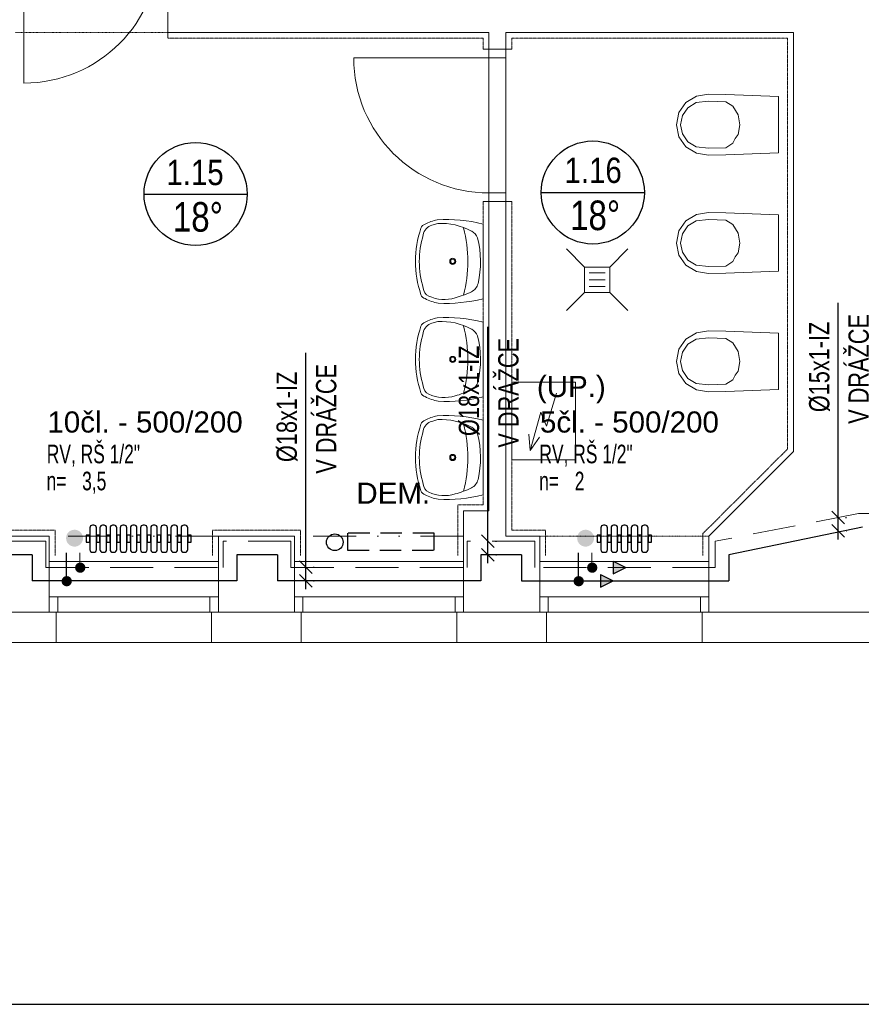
# Model space of a CAD drawing. Header units: millimetres. Extents: x 2424458 to 5109721, y -2781114 to -1335434.
# Tile 25 of 59: x 2475218 to 2480195, y -1390788 to -1384963. Entities that reach past the tile are written whole.
import ezdxf
from ezdxf.enums import TextEntityAlignment as Align

# ---------------------------------------------------------------- set-up
doc = ezdxf.new("R2010")
doc.units = ezdxf.units.MM
doc.header["$LTSCALE"] = 20
doc.header["$MEASUREMENT"] = 0
for name, pattern in [('Cerchovana', [0.27, 0.15, -0.06, 0, -0.06]), ('Cerchovana 2 tecky', [0.33, 0.15, -0.06, 0, -0.06, 0, -0.06]), ('DASHED', [19.05, 12.7, -6.35]), ('DASHED2', [9.525, 6.35, -3.175]), ('DIVIDE', [31.75, 12.7, -6.35, 0, -6.35, 0, -6.35])]:
    doc.linetypes.add(name, pattern=pattern)
for name, color, linetype in [('ARMATURY', 2, 'Continuous'), ('KOTY', 2, 'Continuous'), ('OKNA + IZOLANT', 7, 'Continuous'), ('ROZVODY', 6, 'Continuous'), ('slepák', 8, 'Continuous'), ('TZB_TOP rozvody', 6, 'Continuous'), ('TZB_TOP tělesa', 6, 'Continuous'), ('UT', 6, 'Continuous'), ('Čísla místností', 7, 'Continuous')]:
    doc.layers.add(name, color=color, linetype=linetype)
doc.layers.add('Rámečky', color=7, linetype='Continuous', lineweight=25)
doc.layers.add('TZB TEXT', color=3, linetype='Continuous', lineweight=18)
doc.styles.add('ARIEL', font='ARIAL.TTF')
doc.styles.add('ROMAN', font='ic-romans.shx')
doc.styles.add('ROMANS', font='ic-romans.shx', dxfattribs={"width": 0.8})
doc.styles.get("Standard").update_dxf_attribs({"font": 'ic-romans.shx', "width": 0.8})
doc.dimstyles.new('M50', dxfattribs={"dimtxt": 100, "dimasz": 60, "dimexe": 50, "dimexo": 150, "dimgap": 100, "dimtad": 1, "dimdec": 0, "dimzin": 0, "dimdsep": 46, "dimtxsty": 'Standard', "dimblk1": 'OBLIQUE', "dimblk2": 'OBLIQUE', "dimsah": 1, "dimcen": 0.09, "dimdle": 50, "dimclrd": 256, "dimclre": 256, "dimclrt": 256, "dimadec": 0, "dimazin": 0, "dimtfac": 1, "dimtdec": 0, "dimtofl": 0, "dimtmove": 1, "dimatfit": 3, "dimldrblk": 'OBLIQUE', "dimfxl": 1, "dimarcsym": 0})

# ---------------------------------------------------------------- blocks, each defined once
blk = doc.blocks.new('KOMPLEXNÍ OBJEKT_35')
at = {"layer": 'OKNA + IZOLANT', "color": 138, "linetype": 'Continuous', "lineweight": 13, "true_color": 0x005050, "transparency": 33554687}
for p, q in [((13.7772, -57.5967), (13.7372, -57.5967)), ((13.7372, -57.5967), (13.7372, -57.7767))]:
    blk.add_line(p, q, dxfattribs=at)
blk = doc.blocks.new('KOMPLEXNÍ OBJEKT_36')
at = {"layer": 'OKNA + IZOLANT', "color": 138, "linetype": 'Continuous', "lineweight": 13, "true_color": 0x005050, "transparency": 33554687}
for p, q in [((12.7772, -57.5967), (12.8172, -57.5967)), ((12.8172, -57.5967), (12.8172, -57.7767))]:
    blk.add_line(p, q, dxfattribs=at)
blk = doc.blocks.new('KOMPLEXNÍ OBJEKT_37')
at = {"layer": 'OKNA + IZOLANT', "color": 138, "linetype": 'Continuous', "lineweight": 13, "true_color": 0x005050, "transparency": 33554687}
for p, q in [((15.2272, -57.5967), (15.1872, -57.5967)), ((15.1872, -57.5967), (15.1872, -57.7767))]:
    blk.add_line(p, q, dxfattribs=at)
blk = doc.blocks.new('KOMPLEXNÍ OBJEKT_38')
at = {"layer": 'OKNA + IZOLANT', "color": 138, "linetype": 'Continuous', "lineweight": 13, "true_color": 0x005050, "transparency": 33554687}
for p, q in [((14.2272, -57.5967), (14.2672, -57.5967)), ((14.2672, -57.5967), (14.2672, -57.7767))]:
    blk.add_line(p, q, dxfattribs=at)
blk = doc.blocks.new('KOMPLEXNÍ OBJEKT_39')
at = {"layer": 'OKNA + IZOLANT', "color": 138, "linetype": 'Continuous', "lineweight": 13, "true_color": 0x005050, "transparency": 33554687}
for p, q in [((16.6772, -57.5967), (16.6372, -57.5967)), ((16.6372, -57.5967), (16.6372, -57.7767))]:
    blk.add_line(p, q, dxfattribs=at)
blk = doc.blocks.new('KOMPLEXNÍ OBJEKT_40')
at = {"layer": 'OKNA + IZOLANT', "color": 138, "linetype": 'Continuous', "lineweight": 13, "true_color": 0x005050, "transparency": 33554687}
for p, q in [((15.6772, -57.5967), (15.7172, -57.5967)), ((15.7172, -57.5967), (15.7172, -57.7767))]:
    blk.add_line(p, q, dxfattribs=at)
blk = doc.blocks.new('*U726', base_point=(52500, 0))
at = {"layer": 'Rámečky', "linetype": 'Continuous'}
blk.add_line((0, 0), (52500, 0), dxfattribs=at)
blk = doc.blocks.new('_OBLIQUE')
at = {"color": 0, "linetype": 'ByBlock'}
blk.add_line((-0.5, -0.5), (0.5, 0.5), dxfattribs=at)
blk = doc.blocks.new('*D859')
at = {"layer": 'Defpoints', "color": 0}
for p in [(2477981.2, -1388048.7), (2477987, -1388048.7), (2477983.5, -1388128.7)]:
    blk.add_point(p, dxfattribs=at)
at = {"layer": 'KOTY', "linetype": 'Continuous', "lineweight": -2}
for p, q in [((2477987, -1388048.7), (2477987, -1386779.3)), ((2477987, -1388178.7), (2477987, -1387998.7)), ((2478031.2, -1388048.7), (2478037, -1388048.7)), ((2478033.5, -1388128.7), (2478037, -1388128.7))]:
    blk.add_line(p, q, dxfattribs=at)
at = {"layer": 'KOTY', "lineweight": -2, "xscale": 75, "yscale": 75, "zscale": 75}
for p, rotation in [((2477987, -1388048.7), 270), ((2477987, -1388128.7), 90)]:
    blk.add_blockref('_OBLIQUE', p, dxfattribs=dict(at, rotation=rotation))
at = {"layer": 'KOTY', "lineweight": -3, "insert": (2477877, -1387158.4), "char_height": 120, "attachment_point": 5, "rotation": 90, "style": 'ROMANS'}
blk.add_mtext('%%c18x1-IZ', dxfattribs=at)
blk = doc.blocks.new('*D860')
at = {"layer": 'Defpoints', "color": 0}
for p in [(2480052.6, -1387907.7), (2480058.3, -1387907.7), (2480054.9, -1387987.7)]:
    blk.add_point(p, dxfattribs=at)
at = {"layer": 'KOTY', "linetype": 'Continuous', "lineweight": -2}
for p, q in [((2480058.3, -1387907.7), (2480058.3, -1386638.2)), ((2480058.3, -1388037.7), (2480058.3, -1387857.7)), ((2480102.6, -1387907.7), (2480108.3, -1387907.7)), ((2480104.9, -1387987.7), (2480108.3, -1387987.7))]:
    blk.add_line(p, q, dxfattribs=at)
at = {"layer": 'KOTY', "lineweight": -2, "xscale": 75, "yscale": 75, "zscale": 75}
for p, rotation in [((2480058.3, -1387907.7), 270), ((2480058.3, -1387987.7), 90)]:
    blk.add_blockref('_OBLIQUE', p, dxfattribs=dict(at, rotation=rotation))
at = {"layer": 'KOTY', "lineweight": -3, "insert": (2479948.3, -1387017.4), "char_height": 120, "attachment_point": 5, "rotation": 90, "style": 'ROMANS'}
blk.add_mtext('%%c15x1-IZ', dxfattribs=at)
blk = doc.blocks.new('B')
at = {"layer": 'TZB_TOP rozvody', "lineweight": -3, "ltscale": 200}
blk.add_hatch(color=3, dxfattribs=at).paths.add_polyline_path([(32.4, 1.9, 1), (-28.8, 1.9, 1)])
blk.add_hatch(color=3, dxfattribs=at).paths.add_polyline_path([(32.4, 1.9, 1), (-28.8, 1.9, 1)])
blk = doc.blocks.new('*D861')
at = {"layer": 'Defpoints', "color": 0}
for p in [(2476903.7, -1388202.9), (2476909.4, -1388202.9), (2476906, -1388282.9)]:
    blk.add_point(p, dxfattribs=at)
at = {"layer": 'KOTY', "linetype": 'Continuous', "lineweight": -2}
for p, q in [((2476909.4, -1388202.9), (2476909.4, -1386933.5)), ((2476909.4, -1388332.9), (2476909.4, -1388152.9)), ((2476953.7, -1388202.9), (2476959.4, -1388202.9)), ((2476956, -1388282.9), (2476959.4, -1388282.9))]:
    blk.add_line(p, q, dxfattribs=at)
at = {"layer": 'KOTY', "lineweight": -2, "xscale": 75, "yscale": 75, "zscale": 75}
for p, rotation in [((2476909.4, -1388202.9), 270), ((2476909.4, -1388282.9), 90)]:
    blk.add_blockref('_OBLIQUE', p, dxfattribs=dict(at, rotation=rotation))
at = {"layer": 'KOTY', "lineweight": -3, "insert": (2476799.4, -1387312.6), "char_height": 120, "attachment_point": 5, "rotation": 90, "style": 'ROMANS'}
blk.add_mtext('%%c18x1-IZ', dxfattribs=at)
blk = doc.blocks.new('*U408', base_point=(16994.7, 17725.8))
at = {"linetype": 'ByBlock', "ltscale": 20}
blk.add_hatch(color=0, dxfattribs=at).paths.add_polyline_path([(16994.7, 17688.3), (17069.7, 17725.8), (16994.7, 17763.3)])
at = {"color": 0, "linetype": 'ByBlock', "lineweight": -2, "ltscale": 20}
for p, q in [((16994.7, 17688.3), (16994.7, 17763.3)), ((16994.7, 17763.3), (17069.7, 17725.8)), ((16994.7, 17688.3), (17069.7, 17725.8))]:
    blk.add_line(p, q, dxfattribs=at)

msp = doc.modelspace()

# ---------------------------------------------------------------- hatches: boundary and pattern name
at = {"layer": 'UT'}
for points in [[(2475542.5, -1388080.5, 1), (2475542.5, -1387980.5, 1)], [(2478564.7, -1388080.5, 1), (2478564.7, -1387980.5, 1)]]:
    msp.add_hatch(color=3, dxfattribs=at).paths.add_polyline_path(points)

# ---------------------------------------------------------------- linework, layer by layer
at = {"layer": 'ROZVODY', "color": 2, "linetype": 'Continuous'}
msp.add_circle((2477081.6, -1388054.9), 49.3, dxfattribs=at)
at = {"layer": 'slepák', "linetype": 'Continuous', "lineweight": 13, "transparency": 33554687}
for p, q in [((2476093.3, -1385037.9), (2476093.3, -1384437.9)), ((2475243.3, -1384537.9), (2475243.3, -1385337.9)), ((2477993.3, -1385037.9), (2476093.3, -1385037.9)), ((2476093.3, -1385072.9), (2476093.3, -1385037.9)), ((2477993.3, -1385037.9), (2477993.3, -1385137.9)), ((2479793.3, -1385037.9), (2478093.3, -1385037.9)), ((2478093.3, -1385037.9), (2478093.3, -1385137.9)), ((2479793.3, -1385037.9), (2479793.3, -1387517.9)), ((2477993.3, -1385137.9), (2477958.3, -1385137.9)), ((2478093.3, -1385137.9), (2477993.3, -1385137.9)), ((2477993.3, -1386037.9), (2477993.3, -1385137.9)), ((2478093.3, -1386037.9), (2478093.3, -1385137.9)), ((2478093.3, -1385137.9), (2478128.3, -1385137.9)), ((2477993.3, -1385187.9), (2477193.3, -1385187.9)), ((2478093.3, -1385187.9), (2477993.3, -1385187.9)), ((2479157.8, -1385453.2), (2479219.7, -1385414.9)), ((2479219.7, -1385414.9), (2479291.7, -1385404.2)), ((2479291.7, -1385404.2), (2479394.4, -1385405.4)), ((2479394.4, -1385405.4), (2479706.4, -1385417.7)), ((2479706.4, -1385417.7), (2479706.4, -1385750.7)), ((2479116.2, -1385512.9), (2479157.8, -1385453.2)), ((2479138.1, -1385529.3), (2479170.2, -1385483.4)), ((2479170.2, -1385483.4), (2479217.8, -1385453.8)), ((2479217.8, -1385453.8), (2479290.8, -1385445.6)), ((2479290.8, -1385445.6), (2479393.7, -1385448.2)), ((2479393.7, -1385448.2), (2479434.4, -1385474)), ((2479434.4, -1385474), (2479466.4, -1385525.9)), ((2479101.5, -1385584.2), (2479116.2, -1385512.9)), ((2479126.7, -1385584.2), (2479138.1, -1385529.3)), ((2479466.4, -1385525.9), (2479476, -1385584.2)), ((2479116.2, -1385655.5), (2479101.5, -1385584.2)), ((2479138.1, -1385639.1), (2479126.7, -1385584.2)), ((2479476, -1385584.2), (2479466.4, -1385642.5)), ((2479157.8, -1385715.2), (2479116.2, -1385655.5)), ((2479170.2, -1385685), (2479138.1, -1385639.1)), ((2479449.6, -1385666.8), (2479434.4, -1385694.4)), ((2479466.4, -1385642.5), (2479449.6, -1385666.8)), ((2479219.7, -1385753.5), (2479157.8, -1385715.2)), ((2479217.8, -1385714.5), (2479170.2, -1385685)), ((2479290.8, -1385722.8), (2479217.8, -1385714.5)), ((2479393.7, -1385720.2), (2479290.8, -1385722.8)), ((2479434.4, -1385694.4), (2479393.7, -1385720.2)), ((2479291.7, -1385764.2), (2479219.7, -1385753.5)), ((2479394.4, -1385762.9), (2479291.7, -1385764.2)), ((2479706.4, -1385750.7), (2479394.4, -1385762.9)), ((2478093.3, -1385987.9), (2477993.3, -1385987.9)), ((2477993.3, -1386037.9), (2477958.3, -1386037.9)), ((2478093.3, -1386037.9), (2477993.3, -1386037.9)), ((2477993.3, -1386037.9), (2477993.3, -1387867.9)), ((2478093.3, -1386037.9), (2478093.3, -1388017.9)), ((2478093.3, -1386037.9), (2478128.3, -1386037.9)), ((2479157.8, -1386153.2), (2479219.7, -1386114.9)), ((2479219.7, -1386114.9), (2479291.7, -1386104.2)), ((2479291.7, -1386104.2), (2479394.4, -1386105.4)), ((2479394.4, -1386105.4), (2479706.4, -1386117.7)), ((2479706.4, -1386117.7), (2479706.4, -1386450.7)), ((2477690.5, -1386169), (2477655.9, -1386179.2)), ((2477958.3, -1386613.9), (2477958.3, -1386172.1)), ((2479116.2, -1386212.9), (2479157.8, -1386153.2)), ((2479138.1, -1386229.3), (2479170.2, -1386183.4)), ((2479170.2, -1386183.4), (2479217.8, -1386153.8)), ((2479217.8, -1386153.8), (2479290.8, -1386145.6)), ((2479290.8, -1386145.6), (2479393.7, -1386148.2)), ((2479393.7, -1386148.2), (2479434.4, -1386174)), ((2479434.4, -1386174), (2479466.4, -1386225.9)), ((2477891.1, -1386214.3), (2477889.2, -1386213.2)), ((2479101.5, -1386284.2), (2479116.2, -1386212.9)), ((2479126.7, -1386284.2), (2479138.1, -1386229.3)), ((2479466.4, -1386225.9), (2479476, -1386284.2)), ((2479116.2, -1386355.5), (2479101.5, -1386284.2)), ((2479138.1, -1386339.1), (2479126.7, -1386284.2)), ((2479476, -1386284.2), (2479466.4, -1386342.5)), ((2478558, -1386426.4), (2478450.8, -1386319.1)), ((2478708, -1386426.4), (2478815.3, -1386319.1)), ((2479157.8, -1386415.2), (2479116.2, -1386355.5)), ((2479170.2, -1386385), (2479138.1, -1386339.1)), ((2479449.6, -1386366.8), (2479434.4, -1386394.4)), ((2479466.4, -1386342.5), (2479449.6, -1386366.8)), ((2479219.7, -1386453.5), (2479157.8, -1386415.2)), ((2479217.8, -1386414.5), (2479170.2, -1386385)), ((2479290.8, -1386422.8), (2479217.8, -1386414.5)), ((2479393.7, -1386420.2), (2479290.8, -1386422.8)), ((2479434.4, -1386394.4), (2479393.7, -1386420.2)), ((2478585, -1386461.4), (2478681, -1386461.4)), ((2479291.7, -1386464.2), (2479219.7, -1386453.5)), ((2479394.4, -1386462.9), (2479291.7, -1386464.2)), ((2479706.4, -1386450.7), (2479394.4, -1386462.9)), ((2478585, -1386501.4), (2478681, -1386501.4)), ((2478585, -1386541.4), (2478681, -1386541.4)), ((2478450.8, -1386683.6), (2478558, -1386576.4)), ((2478815.3, -1386683.6), (2478708, -1386576.4)), ((2477690.5, -1386749), (2477655.9, -1386759.2)), ((2477958.3, -1387193.9), (2477958.3, -1386752.1)), ((2477891.1, -1386794.3), (2477889.2, -1386793.2)), ((2479157.8, -1386853.2), (2479219.7, -1386814.9)), ((2479219.7, -1386814.9), (2479291.7, -1386804.2)), ((2479291.7, -1386804.2), (2479394.4, -1386805.4)), ((2479394.4, -1386805.4), (2479706.4, -1386817.7)), ((2479706.4, -1386817.7), (2479706.4, -1387150.7)), ((2479116.2, -1386912.9), (2479157.8, -1386853.2)), ((2479138.1, -1386929.3), (2479170.2, -1386883.4)), ((2479170.2, -1386883.4), (2479217.8, -1386853.8)), ((2479217.8, -1386853.8), (2479290.8, -1386845.6)), ((2479290.8, -1386845.6), (2479393.7, -1386848.2)), ((2479393.7, -1386848.2), (2479434.4, -1386874)), ((2479434.4, -1386874), (2479466.4, -1386925.9)), ((2479101.5, -1386984.2), (2479116.2, -1386912.9)), ((2479126.7, -1386984.2), (2479138.1, -1386929.3)), ((2479466.4, -1386925.9), (2479476, -1386984.2)), ((2479116.2, -1387055.5), (2479101.5, -1386984.2)), ((2479138.1, -1387039.1), (2479126.7, -1386984.2)), ((2479476, -1386984.2), (2479466.4, -1387042.5)), ((2479157.8, -1387115.2), (2479116.2, -1387055.5)), ((2479170.2, -1387085), (2479138.1, -1387039.1)), ((2479449.6, -1387066.8), (2479434.4, -1387094.4)), ((2479466.4, -1387042.5), (2479449.6, -1387066.8)), ((2479219.7, -1387153.5), (2479157.8, -1387115.2)), ((2479217.8, -1387114.5), (2479170.2, -1387085)), ((2479290.8, -1387122.8), (2479217.8, -1387114.5)), ((2479393.7, -1387120.2), (2479290.8, -1387122.8)), ((2479434.4, -1387094.4), (2479393.7, -1387120.2)), ((2478393, -1387173), (2478334.1, -1387366.8)), ((2479291.7, -1387164.2), (2479219.7, -1387153.5)), ((2479394.4, -1387162.9), (2479291.7, -1387164.2)), ((2479706.4, -1387150.7), (2479394.4, -1387162.9)), ((2478300, -1387284.9), (2478236.6, -1387512.1)), ((2478334.1, -1387366.8), (2478300, -1387284.9)), ((2477690.5, -1387329), (2477655.9, -1387339.2)), ((2477958.3, -1387773.9), (2477958.3, -1387332.1)), ((2477891.1, -1387374.3), (2477889.2, -1387373.2)), ((2478236.6, -1387512.1), (2478230, -1387414.7)), ((2478236.6, -1387512.1), (2478292.8, -1387432.2)), ((2479793.3, -1387517.9), (2479293.3, -1388017.9)), ((2477843.3, -1387867.9), (2477843.3, -1388017.9)), ((2477993.3, -1387867.9), (2477843.3, -1387867.9)), ((2475393.3, -1388017.9), (2475043.3, -1388017.9)), ((2475393.3, -1388017.9), (2475393.3, -1388467.9)), ((2476843.3, -1388017.9), (2476393.3, -1388017.9)), ((2476393.3, -1388017.9), (2476393.3, -1388467.9)), ((2476843.3, -1388017.9), (2476843.3, -1388467.9)), ((2477843.3, -1388017.9), (2477843.3, -1388467.9)), ((2478293.3, -1388017.9), (2478093.3, -1388017.9)), ((2478293.3, -1388017.9), (2478293.3, -1388467.9)), ((2479293.3, -1388017.9), (2479293.3, -1388467.9)), ((2476393.3, -1388167.9), (2475393.3, -1388167.9)), ((2477843.3, -1388167.9), (2476843.3, -1388167.9)), ((2479293.3, -1388167.9), (2478293.3, -1388167.9)), ((2476393.3, -1388377.9), (2475393.3, -1388377.9)), ((2475443.3, -1388377.9), (2475443.3, -1388467.9)), ((2476343.3, -1388377.9), (2476343.3, -1388467.9)), ((2477843.3, -1388377.9), (2476843.3, -1388377.9)), ((2476893.3, -1388377.9), (2476893.3, -1388467.9)), ((2477793.3, -1388377.9), (2477793.3, -1388467.9)), ((2479293.3, -1388377.9), (2478293.3, -1388377.9)), ((2478343.3, -1388377.9), (2478343.3, -1388467.9)), ((2479243.3, -1388377.9), (2479243.3, -1388467.9)), ((2475393.3, -1388467.9), (2474943.3, -1388467.9)), ((2476393.3, -1388467.9), (2475393.3, -1388467.9)), ((2476843.3, -1388467.9), (2476393.3, -1388467.9)), ((2477843.3, -1388467.9), (2476843.3, -1388467.9)), ((2478293.3, -1388467.9), (2477843.3, -1388467.9)), ((2479293.3, -1388467.9), (2478293.3, -1388467.9)), ((2486223.3, -1388467.9), (2479293.3, -1388467.9)), ((2475433.3, -1388647.9), (2474903.3, -1388647.9)), ((2475433.3, -1388647.9), (2476353.3, -1388647.9)), ((2476883.3, -1388647.9), (2476353.3, -1388647.9)), ((2476883.3, -1388647.9), (2477803.3, -1388647.9)), ((2478333.3, -1388647.9), (2477803.3, -1388647.9)), ((2478333.3, -1388647.9), (2479253.3, -1388647.9)), ((2486403.3, -1388647.9), (2479253.3, -1388647.9))]:
    msp.add_line(p, q, dxfattribs=at)
at = {"layer": 'slepák', "linetype": 'Cerchovana 2 tecky', "lineweight": 13, "transparency": 33554687}
for p, q in [((2475193.3, -1385037.9), (2476093.3, -1385037.9)), ((2479293.3, -1388017.9), (2478293.3, -1388017.9))]:
    msp.add_line(p, q, dxfattribs=at)
at = {"layer": 'slepák', "linetype": 'Cerchovana', "lineweight": 13, "transparency": 33554687}
for p, q in [((2477958.3, -1385072.9), (2476093.3, -1385072.9)), ((2477958.3, -1385072.9), (2477958.3, -1385137.9)), ((2478128.3, -1385072.9), (2478128.3, -1385137.9)), ((2479758.3, -1385072.9), (2478128.3, -1385072.9)), ((2479758.3, -1385072.9), (2479758.3, -1387503.4)), ((2477958.3, -1386037.9), (2477958.3, -1387832.9)), ((2478128.3, -1386037.9), (2478128.3, -1387982.9)), ((2479758.3, -1387503.4), (2479258.3, -1388003.4)), ((2477808.3, -1387832.9), (2477808.3, -1388132.9)), ((2477958.3, -1387832.9), (2477808.3, -1387832.9)), ((2475428.3, -1387982.9), (2475078.3, -1387982.9)), ((2475428.3, -1387982.9), (2475428.3, -1388132.9)), ((2476358.3, -1387982.9), (2476358.3, -1388132.9)), ((2476878.3, -1387982.9), (2476358.3, -1387982.9)), ((2476878.3, -1387982.9), (2476878.3, -1388132.9)), ((2478328.3, -1387982.9), (2478128.3, -1387982.9)), ((2478328.3, -1387982.9), (2478328.3, -1388132.9)), ((2479258.3, -1388003.4), (2479258.3, -1388132.9))]:
    msp.add_line(p, q, dxfattribs=at)
at = {"layer": 'slepák', "linetype": 'DIVIDE', "lineweight": 13, "transparency": 33554687}
for p, q in [((2476393.3, -1388017.9), (2475393.3, -1388017.9)), ((2477843.3, -1388017.9), (2476843.3, -1388017.9))]:
    msp.add_line(p, q, dxfattribs=at)
at = {"layer": 'slepák', "linetype": 'Continuous', "lineweight": 13, "transparency": 33554687}
for points in [[(2478558, -1386576.4), (2478708, -1386576.4), (2478708, -1386426.4), (2478558, -1386426.4), (2478558, -1386576.4)], [(2478504.7, -1387567.6), (2478128.3, -1387567.6), (2478128.3, -1387108.1), (2478504.7, -1387108.1), (2478504.7, -1387567.6)]]:
    msp.add_lwpolyline(points, close=True, dxfattribs=at)
for centre, radius in [((2477779.3, -1386393), 18.4), ((2477779.3, -1386393), 12.5), ((2477779.3, -1386973), 18.4), ((2477779.3, -1386973), 12.5), ((2477779.3, -1387553), 18.4), ((2477779.3, -1387553), 12.5)]:
    msp.add_circle(centre, radius, dxfattribs=at)
for centre, radius, start, end in [((2475243.3, -1384537.9), 800, 270, 0), ((2477993.3, -1385187.9), 800, 180, 270), ((2478171.3, -1386393), 612.6, 161.23415, 198.76585), ((2477625.5, -1386207.3), 36, 106.62386, 161.68089), ((2477671.8, -1386244.8), 67.5, 103.61054, 172.40729), ((2477747, -1386423.9), 283.6, 102.12319, 117.69073), ((2477741.5, -1387023), 878.1, 75.70964, 93.5342), ((2477711.9, -1386541.1), 372.7, 61.59292, 93.28475), ((2477062.1, -1386393.5), 806.2, 345.71301, 14.28699), ((2478117.3, -1386393.2), 536.1, 162.93741, 197.06259), ((2477858.1, -1386278.5), 72.1, 19.99402, 62.81779), ((2477360.7, -1386394.6), 582.4, 347.21835, 13.985), ((2477856.9, -1386506.4), 73.8, 295.88362, 346.66341), ((2477625.5, -1386578.8), 36, 198.34231, 253.3538), ((2477659.1, -1386547.7), 54.3, 182.91431, 247.07001), ((2477729.3, -1386407.2), 211.3, 244.37714, 287.51239), ((2477653.3, -1386088.3), 538.8, 285.01307, 295.95513), ((2477747, -1386362.1), 283.6, 242.30968, 259.00226), ((2477735.3, -1385726.9), 914.6, 267.34219, 284.1121), ((2478171.3, -1386973), 612.6, 161.23415, 198.76585), ((2477625.5, -1386787.3), 36, 106.62386, 161.68089), ((2477671.8, -1386824.8), 67.5, 103.61054, 172.40729), ((2477747, -1387003.9), 283.6, 102.12319, 117.69073), ((2477741.5, -1387603), 878.1, 75.70964, 93.5342), ((2477711.9, -1387121.1), 372.7, 61.59292, 93.28475), ((2477062.1, -1386973.5), 806.2, 345.71301, 14.28699), ((2478117.3, -1386973.2), 536.1, 162.93741, 197.06259), ((2477858.1, -1386858.5), 72.1, 19.99402, 62.81779), ((2477360.7, -1386974.6), 582.4, 347.21835, 13.985), ((2477856.9, -1387086.4), 73.8, 295.88362, 346.66341), ((2477625.5, -1387158.8), 36, 198.34231, 253.3538), ((2477659.1, -1387127.7), 54.3, 182.91431, 247.07001), ((2477729.3, -1386987.2), 211.3, 244.37714, 287.51239), ((2477653.3, -1386668.3), 538.8, 285.01307, 295.95513), ((2477747, -1386942.1), 283.6, 242.30968, 259.00226), ((2477735.3, -1386306.9), 914.6, 267.34219, 284.1121), ((2477741.5, -1388183), 878.1, 75.70964, 93.5342), ((2478171.3, -1387553), 612.6, 161.23415, 198.76585), ((2477625.5, -1387367.3), 36, 106.62386, 161.68089), ((2477671.8, -1387404.8), 67.5, 103.61054, 172.40729), ((2477747, -1387583.9), 283.6, 102.12319, 117.69073), ((2477711.9, -1387701.1), 372.7, 61.59292, 93.28475), ((2477062.1, -1387553.5), 806.2, 345.71301, 14.28699), ((2478117.3, -1387553.2), 536.1, 162.93741, 197.06259), ((2477858.1, -1387438.5), 72.1, 19.99402, 62.81779), ((2477360.7, -1387554.6), 582.4, 347.21835, 13.985), ((2477659.1, -1387707.7), 54.3, 182.91431, 247.07001), ((2477856.9, -1387666.4), 73.8, 295.88362, 346.66341), ((2477625.5, -1387738.8), 36, 198.34231, 253.3538), ((2477729.3, -1387567.2), 211.3, 244.37714, 287.51239), ((2477653.3, -1387248.3), 538.8, 285.01307, 295.95513), ((2477747, -1387522.1), 283.6, 242.30968, 259.00226), ((2477735.3, -1386886.9), 914.6, 267.34219, 284.1121)]:
    msp.add_arc(centre, radius, start, end, dxfattribs=at)
at = {"layer": 'TZB_TOP rozvody', "linetype": 'DASHED', "lineweight": 9}
for p, q in [((2480178.3, -1387884.4), (2479331.7, -1388048.7)), ((2480276.9, -1387884.4), (2480178.3, -1387884.4)), ((2475372.2, -1388048.7), (2474971.7, -1388048.7)), ((2475372.2, -1388203), (2475372.2, -1388048.7)), ((2476822.6, -1388048.7), (2476422, -1388048.7)), ((2476422, -1388203), (2476422, -1388048.7)), ((2476822.6, -1388203), (2476822.6, -1388048.7)), ((2478265.4, -1388048.7), (2477864.8, -1388048.7)), ((2477864.8, -1388203), (2477864.8, -1388048.7)), ((2478265.4, -1388203), (2478265.4, -1388048.7)), ((2479331.7, -1388203), (2479331.7, -1388048.7)), ((2475574.4, -1388203), (2475574.4, -1388117.1)), ((2478602.1, -1388203), (2478602.1, -1388117.1)), ((2475372.2, -1388203), (2476422, -1388203)), ((2476822.6, -1388203), (2477864.8, -1388203)), ((2479331.7, -1388203), (2478265.4, -1388203))]:
    msp.add_line(p, q, dxfattribs=at)
at = {"layer": 'TZB_TOP rozvody', "lineweight": -3, "ltscale": 20}
for p, q in [((2480202.5, -1387964.4), (2479411.7, -1388128.7)), ((2475494.5, -1388283), (2475494.5, -1388117.1)), ((2478522.1, -1388283), (2478522.1, -1388117.1)), ((2475292.3, -1388128.7), (2475051.6, -1388128.7)), ((2475292.3, -1388128.7), (2475292.3, -1388282.8)), ((2476742.6, -1388128.7), (2476502, -1388128.7)), ((2476502, -1388128.7), (2476502, -1388283)), ((2476742.6, -1388128.7), (2476742.7, -1388282.9)), ((2477944.8, -1388128.7), (2477944.7, -1388283)), ((2478185.4, -1388128.7), (2477944.8, -1388128.7)), ((2478185.4, -1388128.7), (2478185.4, -1388283)), ((2479411.7, -1388128.7), (2479411.7, -1388282.9)), ((2476502, -1388283), (2475292.3, -1388282.8)), ((2477944.7, -1388283), (2476742.7, -1388282.9)), ((2478185.4, -1388283), (2479411.7, -1388282.9))]:
    msp.add_line(p, q, dxfattribs=at)
at = {"layer": 'TZB_TOP tělesa', "color": 2, "linetype": 'DASHED2', "lineweight": -3}
msp.add_lwpolyline([(2477157.3, -1388101.1), (2477669.2, -1388101.1), (2477669.2, -1388001.1), (2477157.3, -1388001.1)], close=True, dxfattribs=at)
at = {"layer": 'UT', "color": 2}
for p, q in [((2475953.7, -1385994.4), (2476563.2, -1385994.4)), ((2478302.6, -1385985.3), (2478912.2, -1385985.3))]:
    msp.add_line(p, q, dxfattribs=at)
at = {"layer": 'UT', "color": 1}
for points in [[(2475632.9, -1387968.5), (2475632.9, -1388098.5, 0.414214), (2475647.9, -1388113.5), (2475656.9, -1388113.5, 0.414214), (2475671.9, -1388098.5), (2475671.9, -1387968.5, 0.414214), (2475656.9, -1387953.5), (2475647.9, -1387953.5, 0.414214)], [(2475692.9, -1387968.5), (2475692.9, -1388098.5, 0.414214), (2475707.9, -1388113.5), (2475716.9, -1388113.5, 0.414214), (2475731.9, -1388098.5), (2475731.9, -1387968.5, 0.414214), (2475716.9, -1387953.5), (2475707.9, -1387953.5, 0.414214)], [(2475752.9, -1387968.5), (2475752.9, -1388098.5, 0.414214), (2475767.9, -1388113.5), (2475776.9, -1388113.5, 0.414214), (2475791.9, -1388098.5), (2475791.9, -1387968.5, 0.414214), (2475776.9, -1387953.5), (2475767.9, -1387953.5, 0.414214)], [(2475812.9, -1387968.5), (2475812.9, -1388098.5, 0.414214), (2475827.9, -1388113.5), (2475836.9, -1388113.5, 0.414214), (2475851.9, -1388098.5), (2475851.9, -1387968.5, 0.414214), (2475836.9, -1387953.5), (2475827.9, -1387953.5, 0.414214)], [(2475872.9, -1387968.5), (2475872.9, -1388098.5, 0.414214), (2475887.9, -1388113.5), (2475896.9, -1388113.5, 0.414214), (2475911.9, -1388098.5), (2475911.9, -1387968.5, 0.414214), (2475896.9, -1387953.5), (2475887.9, -1387953.5, 0.414214)], [(2475932.9, -1387968.5), (2475932.9, -1388098.5, 0.414214), (2475947.9, -1388113.5), (2475956.9, -1388113.5, 0.414214), (2475971.9, -1388098.5), (2475971.9, -1387968.5, 0.414214), (2475956.9, -1387953.5), (2475947.9, -1387953.5, 0.414214)], [(2475992.9, -1387968.5), (2475992.9, -1388098.5, 0.414214), (2476007.9, -1388113.5), (2476016.9, -1388113.5, 0.414214), (2476031.9, -1388098.5), (2476031.9, -1387968.5, 0.414214), (2476016.9, -1387953.5), (2476007.9, -1387953.5, 0.414214)], [(2476052.9, -1387968.5), (2476052.9, -1388098.5, 0.414214), (2476067.9, -1388113.5), (2476076.9, -1388113.5, 0.414214), (2476091.9, -1388098.5), (2476091.9, -1387968.5, 0.414214), (2476076.9, -1387953.5), (2476067.9, -1387953.5, 0.414214)], [(2476112.9, -1387968.5), (2476112.9, -1388098.5, 0.414214), (2476127.9, -1388113.5), (2476136.9, -1388113.5, 0.414214), (2476151.9, -1388098.5), (2476151.9, -1387968.5, 0.414214), (2476136.9, -1387953.5), (2476127.9, -1387953.5, 0.414214)], [(2476172.9, -1387968.5), (2476172.9, -1388098.5, 0.414214), (2476187.9, -1388113.5), (2476196.9, -1388113.5, 0.414214), (2476211.9, -1388098.5), (2476211.9, -1387968.5, 0.414214), (2476196.9, -1387953.5), (2476187.9, -1387953.5, 0.414214)], [(2478655.1, -1387968.5), (2478655.1, -1388098.5, 0.414214), (2478670.1, -1388113.5), (2478679.1, -1388113.5, 0.414214), (2478694.1, -1388098.5), (2478694.1, -1387968.5, 0.414214), (2478679.1, -1387953.5), (2478670.1, -1387953.5, 0.414214)], [(2478715.1, -1387968.5), (2478715.1, -1388098.5, 0.414214), (2478730.1, -1388113.5), (2478739.1, -1388113.5, 0.414214), (2478754.1, -1388098.5), (2478754.1, -1387968.5, 0.414214), (2478739.1, -1387953.5), (2478730.1, -1387953.5, 0.414214)], [(2478775.1, -1387968.5), (2478775.1, -1388098.5, 0.414214), (2478790.1, -1388113.5), (2478799.1, -1388113.5, 0.414214), (2478814.1, -1388098.5), (2478814.1, -1387968.5, 0.414214), (2478799.1, -1387953.5), (2478790.1, -1387953.5, 0.414214)], [(2478835.1, -1387968.5), (2478835.1, -1388098.5, 0.414214), (2478850.1, -1388113.5), (2478859.1, -1388113.5, 0.414214), (2478874.1, -1388098.5), (2478874.1, -1387968.5, 0.414214), (2478859.1, -1387953.5), (2478850.1, -1387953.5, 0.414214)], [(2478895.1, -1387968.5), (2478895.1, -1388098.5, 0.414214), (2478910.1, -1388113.5), (2478919.1, -1388113.5, 0.414214), (2478934.1, -1388098.5), (2478934.1, -1387968.5, 0.414214), (2478919.1, -1387953.5), (2478910.1, -1387953.5, 0.414214)]]:
    msp.add_lwpolyline(points, format="xyb", close=True, dxfattribs=at)
for points in [[(2475611.9, -1388013.5), (2475611.9, -1388053.5), (2475632.9, -1388053.5), (2475632.9, -1388013.5)], [(2475671.9, -1388013.5), (2475671.9, -1388053.5), (2475692.9, -1388053.5), (2475692.9, -1388013.5)], [(2475731.9, -1388013.5), (2475731.9, -1388053.5), (2475752.9, -1388053.5), (2475752.9, -1388013.5)], [(2475791.9, -1388013.5), (2475791.9, -1388053.5), (2475812.9, -1388053.5), (2475812.9, -1388013.5)], [(2475851.9, -1388013.5), (2475851.9, -1388053.5), (2475872.9, -1388053.5), (2475872.9, -1388013.5)], [(2475911.9, -1388013.5), (2475911.9, -1388053.5), (2475932.9, -1388053.5), (2475932.9, -1388013.5)], [(2475971.9, -1388013.5), (2475971.9, -1388053.5), (2475992.9, -1388053.5), (2475992.9, -1388013.5)], [(2476031.9, -1388013.5), (2476031.9, -1388053.5), (2476052.9, -1388053.5), (2476052.9, -1388013.5)], [(2476091.9, -1388013.5), (2476091.9, -1388053.5), (2476112.9, -1388053.5), (2476112.9, -1388013.5)], [(2476151.9, -1388013.5), (2476151.9, -1388053.5), (2476172.9, -1388053.5), (2476172.9, -1388013.5)], [(2476211.9, -1388013.5), (2476211.9, -1388053.5), (2476232.9, -1388053.5), (2476232.9, -1388013.5)], [(2478634.1, -1388013.5), (2478634.1, -1388053.5), (2478655.1, -1388053.5), (2478655.1, -1388013.5)], [(2478694.1, -1388013.5), (2478694.1, -1388053.5), (2478715.1, -1388053.5), (2478715.1, -1388013.5)], [(2478754.1, -1388013.5), (2478754.1, -1388053.5), (2478775.1, -1388053.5), (2478775.1, -1388013.5)], [(2478814.1, -1388013.5), (2478814.1, -1388053.5), (2478835.1, -1388053.5), (2478835.1, -1388013.5)], [(2478874.1, -1388013.5), (2478874.1, -1388053.5), (2478895.1, -1388053.5), (2478895.1, -1388013.5)], [(2478934.1, -1388013.5), (2478934.1, -1388053.5), (2478955.1, -1388053.5), (2478955.1, -1388013.5)]]:
    msp.add_lwpolyline(points, close=True, dxfattribs=at)
at = {"layer": 'UT', "color": 2}
for centre in [(2476258.5, -1385994.4), (2478607.4, -1385985.3)]:
    msp.add_circle(centre, 304.8, dxfattribs=at)

# ---------------------------------------------------------------- block references
at = {"layer": 'slepák', "linetype": 'Continuous', "lineweight": 13, "transparency": 33554687}
msp.add_blockref('*U726', (2495376.9, -1390788.3), dxfattribs=at)
at = {"layer": 'slepák', "linetype": 'Continuous', "lineweight": 13, "transparency": 33554687, "xscale": 1000, "yscale": 1000, "zscale": 1000}
for name in ['KOMPLEXNÍ OBJEKT_36', 'KOMPLEXNÍ OBJEKT_35', 'KOMPLEXNÍ OBJEKT_38', 'KOMPLEXNÍ OBJEKT_37', 'KOMPLEXNÍ OBJEKT_40', 'KOMPLEXNÍ OBJEKT_39']:
    msp.add_blockref(name, (2462616.1, -1330871.2), dxfattribs=at)
at = {"layer": 'TZB_TOP rozvody', "color": 3, "lineweight": -3, "ltscale": 200, "xscale": -1, "rotation": 180.0014850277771}
for p in [(2478727, -1388203), (2478653.5, -1388283)]:
    msp.add_blockref('*U408', p, dxfattribs=at)
at = {"layer": 'UT', "lineweight": -3, "xscale": -1, "rotation": 180}
for p in [(2475574.4, -1388203), (2478602.1, -1388203), (2475494.5, -1388283), (2478522.1, -1388283)]:
    msp.add_blockref('B', p, dxfattribs=at)

# ---------------------------------------------------------------- texts
at = {"layer": 'ARMATURY', "color": 3, "style": 'ARIEL', "width": 0.8}
for p in [(2478473.1, -1386260.4), (2476124.1, -1386269.5)]:
    msp.add_text('18°', height=175, dxfattribs=at).set_placement(p, align=Align.BOTTOM_LEFT)
at = {"layer": 'KOTY', "lineweight": -3, "char_height": 120, "width": 748.571, "attachment_point": 5, "rotation": 90, "style": 'ROMANS'}
for insert in [(2480180.2, -1387029.4), (2478108.8, -1387170.4), (2477031.3, -1387324.6)]:
    msp.add_mtext('V DRÁŽCE', dxfattribs=dict(at, insert=insert))
at = {"layer": 'TZB TEXT', "style": 'ARIEL'}
for s, p in [('(UP.)', (2478276.7, -1387233)), ('10čl. - 500/200', (2475382, -1387443.1)), ('5čl. - 500/200', (2478295, -1387443.1)), ('DEM.', (2477209.1, -1387864.4))]:
    msp.add_text(s, height=125, dxfattribs=at).set_placement(p, align=Align.BOTTOM_LEFT)
at = {"layer": 'TZB TEXT', "style": 'ROMAN', "width": 0.7}
for s, p in [('RV, RŠ 1/2"', (2475378.3, -1387620.4)), ('RV, RŠ 1/2"', (2478291.3, -1387620.4)), ('3,5', (2475587.5, -1387780.2)), ('2', (2478500.5, -1387780.2)), ('n=', (2475377.1, -1387780.2)), ('n=', (2478290.1, -1387780.2))]:
    msp.add_text(s, height=110, dxfattribs=at).set_placement(p, align=Align.BOTTOM_LEFT)
at = {"layer": 'Čísla místností', "color": 7, "char_height": 150, "attachment_point": 1, "style": 'ARIEL'}
for s, insert in [('\\W0.83;1.16', (2478440.1, -1385779)), ('\\W0.83;1.15', (2476085.8, -1385791.8))]:
    msp.add_mtext(s, dxfattribs=dict(at, insert=insert))

# ---------------------------------------------------------------- dimensions: what is measured, and where the dimension line sits
at = {"layer": 'KOTY', "linetype": 'Continuous', "lineweight": -3}
for base, p1, p2, text, picture, middle in [((2480058.3, -1387907.7), (2480054.9, -1387987.7), (2480052.6, -1387907.7), '%%c15x1-IZ', '*D860', (2480058.3, -1387017.4)), ((2477987, -1388048.7), (2477983.5, -1388128.7), (2477981.2, -1388048.7), '%%c18x1-IZ', '*D859', (2477987, -1387158.4)), ((2476909.4, -1388202.9), (2476906, -1388282.9), (2476903.7, -1388202.9), '%%c18x1-IZ', '*D861', (2476909.4, -1387312.6))]:
    dim = msp.add_linear_dim(base=base, p1=p1, p2=p2, angle=90, text=text, dimstyle='M50', override={"dimscale": 1, "dimtxt": 120, "dimasz": 75, "dimexe": 50, "dimexo": 50, "dimgap": 50, "dimtxsty": 'ROMANS'}, dxfattribs=at)
    dim.commit()
    dim.dimension.update_dxf_attribs({"geometry": picture, "text_midpoint": middle, "dimtype": 160})

doc.saveas('drawing.dxf')
